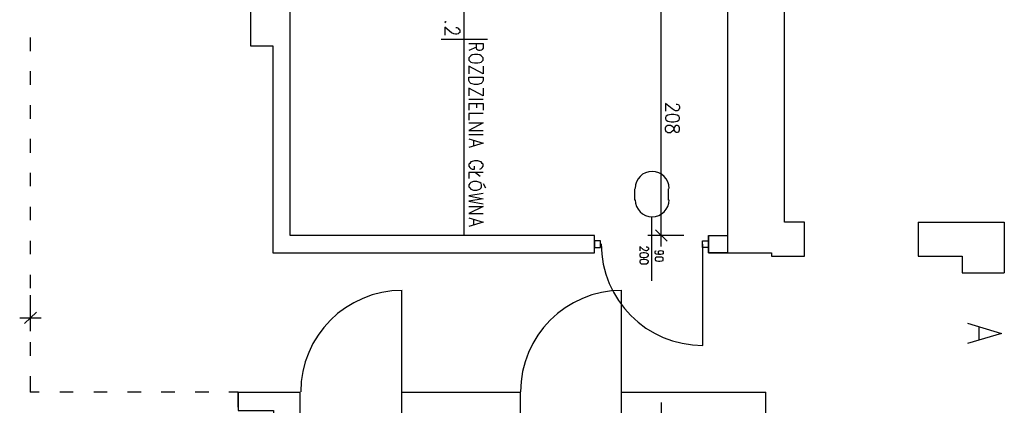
# Model space of a CAD drawing. Header units: millimetres. Extents: x -523 to 1404227, y -783705 to 1038705.
# Tile 27 of 256: x 197817 to 206543, y 7091 to 10506. Entities that reach past the tile are written whole.
import ezdxf

# ---------------------------------------------------------------- set-up
doc = ezdxf.new("R2010")
doc.units = ezdxf.units.MM
doc.linetypes.add('0.5_0.5', pattern=[1, 0.5, -0.5])
for name, color, linetype in [('PDF _0', 252, 'Continuous'), ('PDF _BA_drz', 7, 'Continuous'), ('PDF _BA_met', 7, 'Continuous'), ('PDF _BA_sym', 7, 'Continuous'), ('PDF _BA_txc', 7, 'Continuous'), ('PDF _Cienka', 7, 'Continuous'), ('PDF _PG_WYMIARY', 7, 'Continuous'), ('PDF _PG_ŚCIANY_DZIAŁOWE', 7, 'Continuous'), ('PDF _PG_ŚCIANY_SŁUPY', 7, 'Continuous')]:
    doc.layers.add(name, color=color, linetype=linetype)

# ---------------------------------------------------------------- blocks, each defined once
blk = doc.blocks.new('A$Cc5eb5aaa')
at = {"layer": 'PDF _0', "color": 7, "lineweight": -3}
for points in [[(19042.8, 21815.8), (19042.8, 12065.8), (20994.5, 12065.8), (20994.5, 11667.8), (21193.4, 11667.8), (21193.4, 9834.7), (24042.7, 9834.7)], [(25905.4, 10105.6), (25727.6, 10105.6), (25727.6, 21659.1)], [(19042.8, 11739.8), (19042.8, 11621.3)], [(19042.8, 11443.4), (19042.8, 11320.7)], [(19042.8, 11142.9), (19042.8, 11020.1)], [(19042.8, 10842.3), (19042.8, 10719.5)], [(19042.8, 10541.7), (19042.8, 10423.1)], [(19042.8, 10241.1), (19042.8, 10122.6)], [(24686.2, 9936.3), (24584.6, 10037.9)], [(24635.4, 9889.7), (24635.4, 10084.5)], [(25054.5, 9987.1), (25054.5, 9834.7), (25613.3, 9834.7), (25613.3, 9805), (25905.4, 9805), (25905.4, 10105.6)], [(26913, 10105.6), (26913, 9805), (27302.5, 9805), (27302.5, 9656.9), (27675.1, 9656.9)], [(26913, 10105.6), (27675.1, 10105.6), (27675.1, 9656.9)], [(24042.7, 9834.7), (24042.7, 9987.1)], [(19042.8, 9940.5), (19042.8, 9822)], [(19042.8, 9639.9), (19042.8, 9521.4)], [(22336.5, 8505.3), (22336.5, 9496)], [(24284, 8505.3), (24284, 9496)], [(19042.8, 9343.6), (19042.8, 9220.8)], [(18949.6, 9258.9), (19140.1, 9258.9)], [(18992, 9208.1), (19097.8, 9309.7)], [(19042.8, 9043), (19042.8, 8920.2)], [(19042.8, 8742.4), (19042.8, 8598.5)], [(19123.2, 8598.5), (19042.8, 8598.5)], [(19423.8, 8598.5), (19305.3, 8598.5)], [(19724.4, 8598.5), (19605.8, 8598.5)], [(20025, 8598.5), (19906.4, 8598.5)], [(20325.6, 8598.5), (20202.8, 8598.5)], [(20626.1, 8598.5), (20503.4, 8598.5)], [(20884.4, 8598.5), (20803.9, 8598.5)], [(20884.4, 8598.5), (21434.8, 8598.5)], [(20884.4, 8467.2), (20884.4, 8598.5)], [(20884.4, 8598.5), (20884.4, 8437.6), (21197.7, 8437.6), (21197.7, 4051.6)], [(21434.8, 8412.2), (21434.8, 8598.5)], [(22336.5, 8598.5), (23386.4, 8598.5)], [(22336.5, 8412.2), (22336.5, 8598.5)], [(23386.4, 8412.2), (23386.4, 8598.5)], [(24284, 8598.5), (25562.5, 8598.5)], [(24284, 8412.2), (24284, 8598.5)], [(25562.5, 7514.7), (25562.5, 8598.5)], [(24635.4, 8509.6), (24635.4, 8314.8)]]:
    blk.add_lwpolyline(points, dxfattribs=at)
at = {"layer": 'PDF _BA_drz', "lineweight": -3}
for points in [[(24550.7, 9584.9), (24550.7, 10152.2)], [(24999.5, 9910.9), (24999.5, 9013.4)]]:
    blk.add_lwpolyline(points, dxfattribs=at)
for points in [[(24042.7, 9940.5), (24042.7, 9881.2), (24097.7, 9881.2), (24097.7, 9940.5)], [(25054.5, 9940.5), (25054.5, 9881.2), (24999.5, 9881.2), (24999.5, 9940.5)]]:
    blk.add_lwpolyline(points, close=True, dxfattribs=at)
blk.add_arc((25002.6, 9913.7), 899.6, 180, 270, dxfattribs=at)
at = {"layer": 'PDF _BA_met', "lineweight": -3}
for points in [[(22886.9, 12044.6), (22886.9, 9991.3)], [(22730.2, 11875.3), (22721.8, 11883.7), (22717.5, 11875.3), (22721.8, 11871)], [(22814.9, 11828.7), (22823.4, 11828.7), (22836.1, 11824.5), (22840.3, 11816), (22848.8, 11807.5), (22848.8, 11786.4), (22840.3, 11777.9), (22836.1, 11773.7), (22823.4, 11769.4), (22810.7, 11769.4), (22798, 11773.7), (22776.8, 11782.1), (22717.5, 11832.9), (22717.5, 11761)], [(23094.3, 11722.9), (22683.7, 11722.9)], [(22929.2, 11689), (23056.2, 11689), (23056.2, 11646.7), (23047.8, 11634), (23043.5, 11629.7), (23030.8, 11625.5), (23018.1, 11625.5), (23009.7, 11629.7), (23001.2, 11634), (22997, 11646.7), (22997, 11689)], [(22997, 11655.1), (22929.2, 11625.5)], [(23056.2, 11485.8), (23056.2, 11418), (22929.2, 11485.8), (22929.2, 11418)], [(23056.2, 11291), (23056.2, 11223.3), (22929.2, 11291), (22929.2, 11223.3)], [(22929.2, 11193.7), (23056.2, 11193.7)], [(22929.2, 11155.6), (23056.2, 11155.6), (23056.2, 11096.3)], [(22929.2, 11155.6), (22929.2, 11096.3)], [(22997, 11155.6), (22997, 11117.5)], [(23056.2, 11066.7), (22929.2, 11066.7), (22929.2, 11007.4)], [(22929.2, 10986.2), (23056.2, 10986.2), (22929.2, 10918.5), (23056.2, 10918.5)], [(22929.2, 10880.4), (23056.2, 10880.4)], [(22929.2, 10842.3), (23056.2, 10804.2), (22929.2, 10766.1)], [(22971.6, 10829.6), (22971.6, 10778.8)], [(23026.6, 10575.6), (23039.3, 10579.8), (23047.8, 10588.3), (23056.2, 10601), (23056.2, 10617.9), (23047.8, 10626.4), (23039.3, 10639.1), (23026.6, 10643.3), (23009.7, 10647.5), (22980, 10647.5), (22958.9, 10643.3), (22946.2, 10639.1), (22937.7, 10626.4), (22929.2, 10617.9), (22929.2, 10601), (22937.7, 10588.3), (22946.2, 10579.8), (22958.9, 10575.6), (22980, 10575.6), (22980, 10601)], [(23056.2, 10545.9), (22929.2, 10545.9), (22929.2, 10490.9)], [(22988.5, 10545.9), (23030.8, 10512)], [(23056.2, 10448.5), (23077.4, 10410.4)], [(23056.2, 10359.6), (22929.2, 10338.5), (23056.2, 10313.1), (22929.2, 10291.9), (23056.2, 10266.5)], [(22929.2, 10245.3), (23056.2, 10245.3), (22929.2, 10181.8), (23056.2, 10181.8)], [(22929.2, 10143.7), (23056.2, 10105.6), (22929.2, 10067.5)], [(22971.6, 10126.8), (22971.6, 10080.2)]]:
    blk.add_lwpolyline(points, dxfattribs=at)
for points in [[(23056.2, 11562), (23047.8, 11570.4), (23039.3, 11578.9), (23026.6, 11587.4), (23009.7, 11591.6), (22980, 11591.6), (22958.9, 11587.4), (22946.2, 11578.9), (22937.7, 11570.4), (22929.2, 11562), (22929.2, 11540.8), (22937.7, 11532.3), (22946.2, 11523.9), (22958.9, 11519.6), (22980, 11515.4), (23009.7, 11515.4), (23026.6, 11519.6), (23039.3, 11523.9), (23047.8, 11532.3), (23056.2, 11540.8)], [(22929.2, 11388.4), (23056.2, 11388.4), (23056.2, 11358.8), (23047.8, 11341.8), (23039.3, 11333.4), (23026.6, 11329.1), (23009.7, 11324.9), (22980, 11324.9), (22958.9, 11329.1), (22946.2, 11333.4), (22937.7, 11341.8), (22929.2, 11358.8)], [(23043.5, 10435.8), (23039.3, 10448.5), (23026.6, 10457), (23001.2, 10465.5), (22971.6, 10465.5), (22946.2, 10457), (22937.7, 10448.5), (22929.2, 10435.8), (22929.2, 10418.9), (22937.7, 10410.4), (22946.2, 10397.7), (22971.6, 10389.3), (23001.2, 10389.3), (23026.6, 10397.7), (23039.3, 10410.4), (23043.5, 10418.9)]]:
    blk.add_lwpolyline(points, close=True, dxfattribs=at)
at = {"layer": 'PDF _BA_sym', "lineweight": -3}
for points in [[(24398.3, 10402), (24398.3, 10300.4)], [(24698.9, 10300.4), (24698.9, 10402)]]:
    blk.add_lwpolyline(points, dxfattribs=at)
for centre, start, end in [((24553.8, 10404.8), 360, 180), ((24553.8, 10303.2), 180, 0)]:
    blk.add_arc(centre, 150.3, start, end, dxfattribs=at)
at = {"layer": 'PDF _BA_txc', "lineweight": -3}
for points in [[(24499.9, 9885.5), (24504.1, 9885.5), (24512.6, 9885.5), (24516.8, 9881.2), (24521.1, 9877), (24521.1, 9864.3), (24516.8, 9860.1), (24512.6, 9855.8), (24504.1, 9851.6), (24499.9, 9851.6), (24491.4, 9855.8), (24478.7, 9860.1), (24444.9, 9889.7), (24444.9, 9851.6)], [(24631.1, 9817.7), (24618.4, 9822), (24610, 9826.2), (24610, 9834.7), (24610, 9838.9), (24610, 9847.4), (24618.4, 9851.6), (24631.1, 9855.8), (24643.8, 9851.6), (24652.3, 9847.4), (24652.3, 9838.9), (24652.3, 9834.7), (24652.3, 9826.2), (24643.8, 9822), (24631.1, 9817.7), (24610, 9817.7), (24593, 9822), (24584.6, 9826.2), (24580.3, 9834.7), (24580.3, 9843.1), (24584.6, 9851.6), (24588.8, 9851.6)]]:
    blk.add_lwpolyline(points, dxfattribs=at)
for points in [[(24521.1, 9817.7), (24516.8, 9826.2), (24504.1, 9830.4), (24487.2, 9834.7), (24474.5, 9834.7), (24457.6, 9830.4), (24449.1, 9826.2), (24444.9, 9817.7), (24444.9, 9809.3), (24449.1, 9800.8), (24457.6, 9796.6), (24474.5, 9792.3), (24487.2, 9792.3), (24504.1, 9796.6), (24516.8, 9800.8), (24521.1, 9809.3)], [(24521.1, 9758.5), (24516.8, 9766.9), (24504.1, 9771.2), (24487.2, 9775.4), (24474.5, 9775.4), (24457.6, 9771.2), (24449.1, 9766.9), (24444.9, 9758.5), (24444.9, 9754.2), (24449.1, 9745.8), (24457.6, 9737.3), (24474.5, 9737.3), (24487.2, 9737.3), (24504.1, 9737.3), (24516.8, 9745.8), (24521.1, 9754.2)], [(24652.3, 9779.6), (24652.3, 9788.1), (24639.6, 9796.6), (24622.7, 9796.6), (24610, 9796.6), (24593, 9796.6), (24584.6, 9788.1), (24580.3, 9779.6), (24580.3, 9775.4), (24584.6, 9766.9), (24593, 9762.7), (24610, 9758.5), (24622.7, 9758.5), (24639.6, 9762.7), (24652.3, 9766.9), (24652.3, 9775.4)]]:
    blk.add_lwpolyline(points, close=True, dxfattribs=at)
at = {"layer": 'PDF _Cienka', "lineweight": -3}
for points in [[(27349.1, 9212.3), (27649.7, 9119.2), (27349.1, 9030.3)], [(27450.7, 9178.5), (27450.7, 9064.2)]]:
    blk.add_lwpolyline(points, dxfattribs=at)
for centre in [(22339.6, 8601.3), (24287.1, 8601.3)]:
    blk.add_arc(centre, 899.6, 90, 180, dxfattribs=at)
at = {"layer": 'PDF _PG_WYMIARY', "lineweight": -3}
for points in [[(24635.4, 9995.5), (24635.4, 12057.3)], [(24766.6, 11151.3), (24775.1, 11151.3), (24787.8, 11147.1), (24792, 11142.9), (24796.2, 11130.2), (24796.2, 11113.2), (24792, 11104.8), (24787.8, 11096.3), (24775.1, 11092.1), (24762.4, 11092.1), (24749.7, 11096.3), (24732.7, 11109), (24673.5, 11155.6), (24673.5, 11087.8)], [(24834.3, 9987.1), (24516.8, 9987.1)], [(19042.8, 9457.9), (19042.8, 9140.4)]]:
    blk.add_lwpolyline(points, dxfattribs=at)
for points in [[(24796.2, 11032.8), (24792, 11045.5), (24775.1, 11053.9), (24745.4, 11058.2), (24724.3, 11058.2), (24694.6, 11053.9), (24677.7, 11045.5), (24673.5, 11032.8), (24673.5, 11020.1), (24677.7, 11007.4), (24694.6, 10998.9), (24724.3, 10994.7), (24745.4, 10994.7), (24775.1, 10998.9), (24792, 11007.4), (24796.2, 11020.1)], [(24796.2, 10939.6), (24792, 10956.6), (24779.3, 10960.8), (24766.6, 10960.8), (24758.1, 10956.6), (24749.7, 10943.9), (24745.4, 10926.9), (24737, 10914.2), (24724.3, 10901.5), (24715.8, 10897.3), (24694.6, 10897.3), (24686.2, 10901.5), (24677.7, 10905.8), (24673.5, 10922.7), (24673.5, 10939.6), (24677.7, 10956.6), (24686.2, 10960.8), (24694.6, 10965), (24715.8, 10965), (24724.3, 10960.8), (24737, 10952.3), (24745.4, 10935.4), (24749.7, 10918.5), (24758.1, 10905.8), (24766.6, 10901.5), (24779.3, 10901.5), (24792, 10905.8), (24796.2, 10922.7)]]:
    blk.add_lwpolyline(points, close=True, dxfattribs=at)
at = {"layer": 'PDF _PG_ŚCIANY_DZIAŁOWE', "lineweight": -3}
for points in [[(21345.9, 9987.1), (21345.9, 12065.8)], [(24042.7, 9834.7), (24042.7, 9987.1), (21345.9, 9987.1)], [(25054.5, 9987.1), (25223.8, 9987.1)], [(25054.5, 9834.7), (25054.5, 9987.1)], [(25223.8, 9834.7), (25054.5, 9834.7)]]:
    blk.add_lwpolyline(points, dxfattribs=at)
at = {"layer": 'PDF _PG_ŚCIANY_SŁUPY', "lineweight": -3}
for points in [[(25727.6, 10105.6), (25727.6, 21659.1), (25727.6, 21777.7)], [(25223.8, 9834.7), (25223.8, 12065.8)]]:
    blk.add_lwpolyline(points, dxfattribs=at)

msp = doc.modelspace()

# ---------------------------------------------------------------- block references
at = {"color": 1, "linetype": '0.5_0.5', "ltscale": 10}
msp.add_blockref('A$Cc5eb5aaa', (178867.66, -1392.86), dxfattribs=at)

doc.saveas('drawing.dxf')
